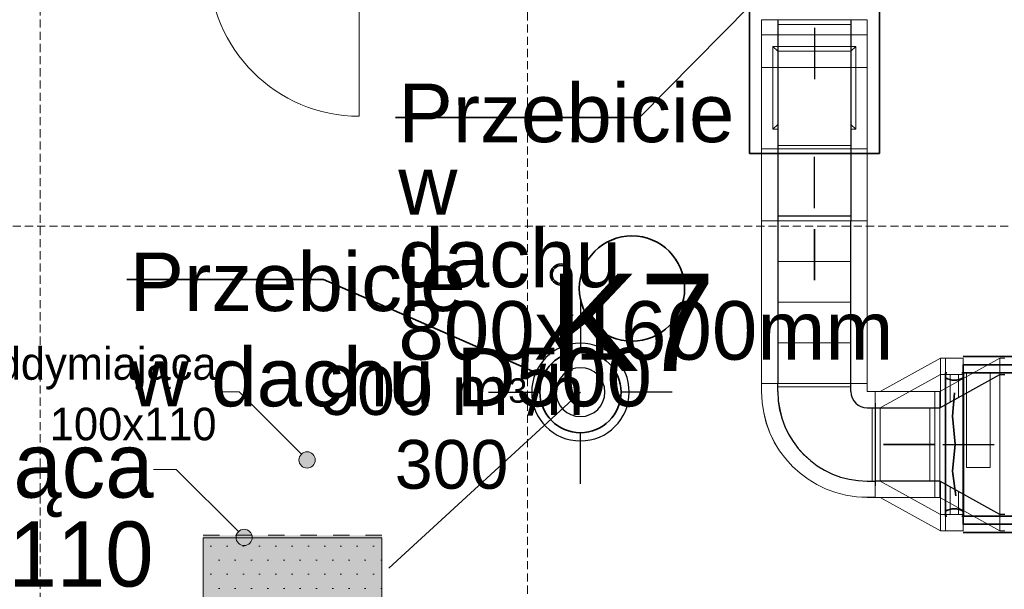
# Model space of a CAD drawing. Header units: millimetres. Extents: x -148444 to 51443, y -4810 to 453290.
# Tile 123 of 256: x 21433 to 27492, y 5744 to 9247. Entities that reach past the tile are written whole.
import ezdxf

# ---------------------------------------------------------------- set-up
doc = ezdxf.new("R2010")
doc.units = ezdxf.units.MM
for name, pattern in [('DASHED', [0.75, 0.5, -0.25]), ('Dashed2cust', [50, 25, -25]), ('JIS_02_0.7', [2, 1, -1]), ('Wipeout_Contour', [1000, 0, -1000])]:
    doc.linetypes.add(name, pattern=pattern)
for name, color, linetype in [('#ks', 8, 'Continuous'), ('#Przebicia', 8, 'Continuous'), ('Drzwi Archicad', 8, 'Continuous'), ('FLUID-N1', 8, 'Continuous'), ('FLUID-N1-150-ARRDU', 8, 'Continuous'), ('FLUID-N1-INS', 8, 'Continuous'), ('FLUID-W1', 8, 'Continuous'), ('FLUID-W1-150-ARRDU', 8, 'Continuous'), ('FLUID-W1-INS', 8, 'Continuous'), ('FLUID-WD3', 8, 'Continuous'), ('FLUID-WD3-150-ARRGR', 8, 'Continuous'), ('IS_Text_Pion_Wodociag', 8, 'Continuous'), ('Konstrukcja - Dach', 8, 'Continuous'), ('Konstrukcja - Siatka mod', 8, 'Continuous'), ('kontury', 8, 'Continuous'), ('Opisy - Etykiety', 8, 'Continuous'), ('z JAN', 8, 'Continuous')]:
    doc.layers.add(name, color=color, linetype=linetype)
doc.styles.add('STYL_AUTOMATYCZNY_1', font='arial.ttf')
doc.styles.add('STYL_AUTOMATYCZNY_5', font='txt')

msp = doc.modelspace()

# ---------------------------------------------------------------- hatches: boundary and pattern name
at = {"linetype": 'Continuous', "lineweight": 0}
msp.add_hatch(color=8, dxfattribs=at).paths.add_polyline_path([(22561.4, 5076.9), (23661.4, 5076.9), (23661.4, 6076.9), (22561.4, 6076.9)])
at = {"layer": 'Opisy - Etykiety', "linetype": 'Continuous', "lineweight": 13}
msp.add_hatch(color=8, dxfattribs=at).paths.add_polyline_path([(23151.4, 6539.8), (23155.2, 6520.7), (23166.1, 6504.5), (23182.3, 6493.6), (23201.4, 6489.8), (23220.5, 6493.6), (23236.8, 6504.5), (23247.6, 6520.7), (23251.4, 6539.8), (23247.6, 6559), (23236.8, 6575.2), (23220.5, 6586), (23201.4, 6589.8), (23182.3, 6586), (23166.1, 6575.2), (23155.2, 6559)])
at = {"layer": 'Opisy - Etykiety', "linetype": 'Continuous', "lineweight": 13, "ltscale": 100}
msp.add_hatch(color=8, dxfattribs=at).paths.add_polyline_path([(22763.9, 6063.4), (22767.7, 6044.3), (22778.5, 6028.1), (22794.7, 6017.2), (22813.9, 6013.4), (22833, 6017.2), (22849.2, 6028.1), (22860.1, 6044.3), (22863.9, 6063.4), (22860.1, 6082.5), (22849.2, 6098.8), (22833, 6109.6), (22813.9, 6113.4), (22794.7, 6109.6), (22778.5, 6098.8), (22767.7, 6082.5)])
at = {"layer": 'z JAN', "linetype": 'Continuous', "lineweight": 15}
h = msp.add_hatch(dxfattribs=at)
h.set_pattern_fill('Tynk_0007', color=8, style=0, pattern_type=2)
h.set_pattern_definition([(0, (-220940.59, 291884.62), (0, 173.20508), [0, -100]), (0, (-220890.59, 291971.22), (0, 173.20508), [0, -100])])
h.paths.add_polyline_path([(22561.4, 6076.9), (22561.4, 5076.9), (23657.7, 5077.7), (23661.3, 6061), (23661.4, 6076.9)])

# ---------------------------------------------------------------- linework, layer by layer
at = {"layer": '#ks', "color": 8, "linetype": 'Continuous', "lineweight": 35, "ltscale": 100}
for radius in [65, 65, 65, 65, 55, 55, 55, 55]:
    msp.add_circle((24763.8, 7680), radius, dxfattribs=at)
at = {"color": 8, "linetype": 'Continuous', "lineweight": 35, "ltscale": 100}
for p, q in [((25922.9, 10024.9), (25922.9, 8424.9)), ((25246, 8645.7), (25924.9, 9331.5)), ((23745.7, 8645.7), (25246, 8645.7)), ((22091.6, 7650.3), (23302, 7650.3)), ((23302, 7650.3), (24654.5, 7057.3)), ((29829, 7125.3), (27239, 7125.3)), ((27239, 7075.3), (27239, 7125.3)), ((27239, 6194.3), (27239, 7075.3)), ((27239, 7045.3), (27241, 7045.3)), ((27241, 6194.3), (27241, 7075.3)), ((29829, 7075.3), (27241, 7075.3)), ((23703.4, 5873.9), (24883.5, 6956.9)), ((27239, 6224.3), (27241, 6224.3)), ((27239, 6194.3), (27239, 6144.3)), ((29829, 6194.3), (27241, 6194.3)), ((29829, 6144.3), (27239, 6144.3))]:
    msp.add_line(p, q, dxfattribs=at)
at = {"color": 8, "linetype": 'Dashed2cust', "lineweight": 35, "ltscale": 100}
for p, q in [((33179, 7175.3), (27239, 7175.3)), ((33179, 6094.3), (27239, 6094.3))]:
    msp.add_line(p, q, dxfattribs=at)
at = {"color": 8, "linetype": 'Continuous', "lineweight": 35, "ltscale": 100, "flags": 128}
for points in [[(25922.9, 8424.9), (26722.9, 8424.9), (26722.9, 10024.9), (25922.9, 10024.9)], [(27238.9, 7125.3), (33911, 7125.3), (33911, 6144.3), (27238.9, 6144.3)]]:
    msp.add_lwpolyline(points, close=True, dxfattribs=at)
for points in [[(27137.6, 6194.3), (27129, 6194.3), (27129, 7075.3), (27137.6, 7075.3)], [(27230.4, 6194.3), (27239, 6194.3), (27239, 7075.3), (27230.4, 7075.3)], [(27186.1, 6951.7), (27172.5, 6809.4), (27189.3, 6636.1), (27173.6, 6471.1), (27192.4, 6318.5)]]:
    msp.add_lwpolyline(points, dxfattribs=at)
at = {"color": 8, "linetype": 'JIS_02_0.7', "lineweight": 13, "ltscale": 100, "flags": 128}
msp.add_lwpolyline([(22561.4, 5076.9), (22561.4, 6076.9), (23661.4, 6076.9), (23661.4, 5076.9)], close=True, dxfattribs=at)
at = {"color": 8, "linetype": 'Continuous', "lineweight": 35, "ltscale": 100}
msp.add_circle((24883.5, 6956.9), 250, dxfattribs=at)
for centre, start_param, end_param in [((27183.9, 7411.7), 5.996277, 6.570093), ((27184.1, 5858), 2.854685, 3.428501)]:
    msp.add_ellipse(centre, major_axis=(0, -381.9), ratio=0.507675, start_param=start_param, end_param=end_param, dxfattribs=at)
at = {"layer": 'Drzwi Archicad', "color": 8, "linetype": 'Continuous', "lineweight": 13, "ltscale": 100}
msp.add_line((23522.5, 9577), (23522.5, 8653), dxfattribs=at)
msp.add_arc((23522.5, 9577), 924, 180, 270, dxfattribs=at)
at = {"layer": 'FLUID-N1', "color": 8, "linetype": 'Continuous', "lineweight": 18, "ltscale": 100}
for p, q in [((26068.2, 9082.9), (26068.2, 8572.9)), ((26578.2, 9082.9), (26068.2, 9082.9)), ((26068.2, 9082.9), (26578.2, 9082.9)), ((26068.2, 8572.9), (26068.2, 9082.9)), ((26578.2, 8572.9), (26578.2, 9082.9)), ((26578.2, 9082.9), (26578.2, 8572.9)), ((26068.2, 8572.9), (26098.2, 8572.9)), ((26098.2, 8572.9), (26068.2, 8572.9)), ((26548.2, 8572.9), (26578.2, 8572.9)), ((26578.2, 8572.9), (26548.2, 8572.9)), ((26098.2, 8472.9), (26548.2, 8472.9)), ((26098.2, 8472.9), (26548.2, 8472.9)), ((26548.2, 8422.8), (26098.2, 8422.8)), ((26548.2, 8039.8), (26098.2, 8039.8)), ((26323.2, 7759.8), (26098.2, 7759.8)), ((26323.2, 7509.8), (26548.2, 7509.8)), ((26323.2, 7259.8), (26098.2, 7259.8)), ((27158.9, 7065.4), (27158.9, 6895.9)), ((27208.9, 7065.4), (27208.9, 6923.6)), ((27238.9, 7040.2), (27238.9, 6940.2)), ((26067.9, 7009.8), (26068.2, 7009.8)), ((26098.2, 6989.8), (26097.9, 6989.8)), ((27128.9, 6979.3), (27128.9, 6879.3)), ((27128.9, 6879.3), (27128.9, 6979.3)), ((27098.9, 6962.7), (27098.9, 6862.7)), ((27098.9, 6862.7), (27098.9, 6962.7)), ((27098.9, 6407.2), (27098.9, 6307.2)), ((27098.9, 6307.2), (27098.9, 6407.2)), ((27128.9, 6390.6), (27128.9, 6290.6)), ((27128.9, 6290.6), (27128.9, 6390.6)), ((27158.9, 6374), (27158.9, 6204.4)), ((27208.9, 6346.3), (27208.9, 6204.4)), ((27238.9, 6329.7), (27238.9, 6229.7))]:
    msp.add_line(p, q, dxfattribs=at)
at = {"layer": 'FLUID-N1', "color": 8, "linetype": 'Continuous', "lineweight": 13, "ltscale": 100}
for p, q in [((26098.2, 9052.9), (26068.2, 9082.9)), ((26068.2, 9082.9), (26098.2, 9052.9)), ((26098.2, 9052.9), (26548.2, 9052.9)), ((26098.2, 9052.9), (26098.2, 8952.9)), ((26578.2, 9082.9), (26548.2, 9052.9)), ((26548.2, 9052.9), (26578.2, 9082.9)), ((26548.2, 9052.9), (26548.2, 8952.9)), ((26098.2, 8502.9), (26098.2, 8952.9)), ((26548.2, 8502.9), (26548.2, 8952.9)), ((26068.2, 8572.9), (26098.2, 8602.9)), ((26068.2, 8572.9), (26098.2, 8602.9)), ((26578.2, 8572.9), (26548.2, 8602.9)), ((26578.2, 8572.9), (26548.2, 8602.9)), ((26098.2, 8502.9), (26098.2, 8472.9)), ((26548.2, 8502.9), (26548.2, 8472.9)), ((26098.2, 8472.9), (26098.2, 8452.9)), ((26098.2, 8452.8), (26098.2, 8009.8)), ((26548.2, 8472.9), (26548.2, 8452.9)), ((26548.2, 8452.8), (26548.2, 8009.8)), ((26098.2, 8009.8), (26098.2, 7009.8)), ((26548.2, 8009.8), (26548.2, 7009.8)), ((27098.9, 7065.4), (26727.9, 6859.9)), ((27128.9, 7065.4), (27098.9, 7065.4)), ((27128.9, 7065.4), (27238.9, 7065.4)), ((26097.9, 6959.8), (26097.9, 7009.8)), ((26647.9, 6409.8), (26648.2, 6409.8)), ((27098.9, 6204.4), (26727.9, 6409.9)), ((27128.9, 6204.4), (27098.9, 6204.4)), ((27128.9, 6204.4), (27238.9, 6204.4))]:
    msp.add_line(p, q, dxfattribs=at)
msp.add_arc((26647.9, 6959.8), 550, 180, 270, dxfattribs=at)
msp.add_arc((26647.9, 6959.8), 550, 180, 270, dxfattribs=at)
at = {"layer": 'FLUID-N1-150-ARRDU', "color": 8, "linetype": 'Continuous', "lineweight": 25, "ltscale": 100, "flags": 128}
for points in [[(26323.2, 8087.8), (26323.2, 8402.8)], [(26323.2, 7644.8), (26323.2, 7959.8)], [(27062.9, 6634.9), (26747.9, 6634.9)]]:
    msp.add_lwpolyline(points, dxfattribs=at)
at = {"layer": 'FLUID-N1-INS', "color": 8, "linetype": 'Continuous', "lineweight": 13, "ltscale": 100}
for p, q in [((25998.2, 9152.9), (25998.2, 8952.9)), ((25998.2, 9152.9), (26648.2, 9152.9)), ((26648.2, 9152.9), (26648.2, 8952.9)), ((25998.2, 8452.9), (25998.2, 8952.9)), ((25998.2, 8952.9), (26648.2, 8952.9)), ((26648.2, 8952.9), (26648.2, 8452.9)), ((26648.2, 8452.9), (25998.2, 8452.9)), ((25998.2, 8452.8), (25998.2, 8009.8)), ((26648.2, 8452.8), (25998.2, 8452.8)), ((26648.2, 8009.8), (26648.2, 8452.8)), ((25998.2, 7009.8), (25998.2, 8009.8)), ((26648.2, 8009.8), (25998.2, 8009.8)), ((25998.2, 8009.8), (26648.2, 8009.8)), ((26648.2, 8009.8), (26648.2, 7009.8)), ((27098.9, 7165.4), (26727.9, 6959.9)), ((27098.9, 7165.4), (27128.9, 7165.4)), ((27098.9, 7165.4), (27098.9, 6962.7)), ((27128.9, 7165.4), (27238.9, 7165.4)), ((27128.9, 7165.4), (27128.9, 6979.3)), ((27128.9, 6979.3), (27128.9, 7165.4)), ((27238.9, 7165.4), (27238.9, 7040.2)), ((25998.2, 7009.8), (25998, 7009.8)), ((25998, 7009.8), (25998, 6959.8)), ((25998.3, 7009.8), (25998.2, 7009.8)), ((26648.2, 7009.8), (26648.1, 7009.8)), ((26697.9, 6959.9), (26697.9, 6959.9)), ((26697.9, 6959.9), (26727.9, 6959.9)), ((26727.9, 6959.9), (26727.9, 6959.9)), ((26647.9, 6309.9), (26697.9, 6309.9)), ((26697.9, 6309.9), (26697.9, 6309.9)), ((27098.9, 6104.4), (26728, 6309.9)), ((27098.9, 6307.2), (27098.9, 6104.4)), ((27128.9, 6290.6), (27128.9, 6104.4)), ((27128.9, 6104.4), (27128.9, 6290.6)), ((27238.9, 6229.7), (27238.9, 6104.4)), ((27128.9, 6104.4), (27098.9, 6104.4)), ((27238.9, 6104.4), (27128.9, 6104.4))]:
    msp.add_line(p, q, dxfattribs=at)
msp.add_arc((26647.9, 6959.8), 649.9, 180, 270, dxfattribs=at)
at = {"layer": 'FLUID-W1', "color": 8, "linetype": 'Continuous', "lineweight": 25, "ltscale": 100}
for p, q in [((26098.2, 9246.9), (26098.2, 8009.9)), ((26098.2, 9246.9), (26098.2, 8009.9)), ((26548.2, 9246.9), (26548.2, 8009.9)), ((26098.2, 8009.9), (26098.2, 7009.9)), ((26548.2, 7009.9), (26548.2, 8009.9)), ((27094, 6859.9), (27465, 7065.4)), ((27465, 7065.4), (27495, 7065.4)), ((26098.2, 6959.9), (26098.2, 7009.9)), ((26548.2, 6959.9), (26548.2, 7009.9)), ((26648.2, 6859.9), (26698.2, 6859.9)), ((26697.9, 6859.9), (27063.9, 6859.9)), ((27064, 6859.9), (27094, 6859.9)), ((26648.2, 6409.9), (26698.2, 6409.9)), ((27063.9, 6409.9), (26697.9, 6409.9)), ((27094, 6409.9), (27064, 6409.9)), ((27465, 6204.4), (27094, 6409.9)), ((27495, 6204.4), (27465, 6204.4))]:
    msp.add_line(p, q, dxfattribs=at)
at = {"layer": 'FLUID-W1', "color": 8, "linetype": 'Continuous', "lineweight": 18, "ltscale": 100}
for p, q in [((26548.2, 9216.9), (26098.2, 9216.9)), ((26548.2, 8039.9), (26098.2, 8039.9)), ((26578.2, 8009.9), (26323.2, 8009.9)), ((26578.2, 8009.9), (26578.2, 8009.9)), ((26323.2, 7759.9), (26548.2, 7759.9)), ((26323.2, 7509.9), (26098.2, 7509.9)), ((26323.2, 7259.9), (26548.2, 7259.9)), ((26548.2, 6989.9), (26098.2, 6989.9)), ((26678.2, 6859.9), (26678.2, 6409.9)), ((26698.2, 6889.9), (26698.2, 6379.9)), ((26727.9, 6859.9), (26727.9, 6409.9)), ((27033.9, 6859.9), (27033.9, 6409.9))]:
    msp.add_line(p, q, dxfattribs=at)
at = {"layer": 'FLUID-W1', "color": 8, "linetype": 'Continuous', "lineweight": 25, "ltscale": 100}
for radius in [550, 550, 100, 100]:
    msp.add_arc((26648.2, 6959.9), radius, 180, 270, dxfattribs=at)
at = {"layer": 'FLUID-W1-150-ARRDU', "color": 8, "linetype": 'Continuous', "lineweight": 25, "ltscale": 100, "flags": 128}
for points in [[(26323.2, 9196.9), (26323.2, 8881.9)], [(26323.2, 7959.9), (26323.2, 7644.9)], [(26747.9, 6634.9), (27062.9, 6634.9)], [(27114, 6634.9), (27429, 6634.9)]]:
    msp.add_lwpolyline(points, dxfattribs=at)
at = {"layer": 'FLUID-W1-INS', "color": 8, "linetype": 'Continuous', "lineweight": 13, "ltscale": 100}
for p, q in [((25998.2, 9246.9), (25998.2, 8009.9)), ((26648.2, 9246.9), (25998.2, 9246.9)), ((26648.2, 8009.9), (26648.2, 9246.9)), ((25998.2, 8452.8), (25998.2, 8452.9)), ((25998.2, 8009.9), (25998.2, 8109.9)), ((26648.2, 8009.9), (25998.2, 8009.9)), ((25998.2, 7009.9), (25998.2, 8009.9)), ((25998.2, 8009.9), (26323.2, 8009.9)), ((25998.2, 8009.9), (25998.2, 8009.9)), ((26648.2, 8009.9), (26648.2, 7009.9)), ((26648.2, 8009.9), (26648.2, 8009.9)), ((27094, 6959.9), (27465, 7165.4)), ((27495, 7165.4), (27465, 7165.4)), ((27465, 7165.4), (27465, 6104.4)), ((26648.2, 7009.9), (25998.2, 7009.9)), ((26648.1, 7009.9), (25998.3, 7009.9)), ((25998.3, 7009.9), (25998.3, 6959.9)), ((26648.1, 6959.9), (26648.1, 7009.9)), ((26697.9, 6959.8), (26648.2, 6959.8)), ((27063.9, 6959.9), (26697.9, 6959.9)), ((26697.9, 6959.9), (26697.9, 6309.9)), ((27063.9, 6309.9), (27063.9, 6959.9)), ((27064, 6959.9), (27064, 6309.9)), ((27094, 6959.9), (27064, 6959.9)), ((27094, 6309.9), (27094, 6959.9)), ((26648.2, 6310), (26697.9, 6310)), ((26697.9, 6309.9), (27063.9, 6309.9)), ((27064, 6309.9), (27094, 6309.9)), ((27465, 6104.4), (27094, 6309.9)), ((27465, 6104.4), (27495, 6104.4))]:
    msp.add_line(p, q, dxfattribs=at)
for radius in [649.9, 0.1]:
    msp.add_arc((26648.2, 6959.9), radius, 180, 270, dxfattribs=at)
at = {"layer": 'FLUID-WD3', "color": 8, "linetype": 'Continuous', "lineweight": 25, "ltscale": 100}
for radius, start, end in [(300, 90, 270), (300, 90, 270), (300, 270, 90), (300, 270, 90), (150, 90, 270), (150, 270, 90)]:
    msp.add_arc((24883.5, 6956.9), radius, start, end, dxfattribs=at)
at = {"layer": 'FLUID-WD3', "color": 8, "linetype": 'Continuous', "lineweight": 18, "ltscale": 100}
for start, end in [(90, 270), (90, 270), (270, 90), (270, 90)]:
    msp.add_arc((24883.5, 6956.9), 150, start, end, dxfattribs=at)
at = {"layer": 'FLUID-WD3-150-ARRGR', "color": 8, "linetype": 'Continuous', "lineweight": 25, "ltscale": 100, "flags": 128}
for points in [[(24883.5, 7521.9), (24883.5, 7206.9)], [(24318.5, 6956.9), (24633.5, 6956.9)], [(25448.5, 6956.9), (25133.5, 6956.9)], [(24883.5, 6391.9), (24883.5, 6706.9)]]:
    msp.add_lwpolyline(points, dxfattribs=at)
at = {"layer": 'IS_Text_Pion_Wodociag', "color": 8, "linetype": 'Continuous', "lineweight": 35, "ltscale": 100}
msp.add_circle((25200.5, 7593.7), 324, dxfattribs=at)
msp.add_circle((25200.5, 7593.7), 324, dxfattribs=at)
at = {"layer": 'Konstrukcja - Dach', "color": 8, "linetype": 'Continuous', "lineweight": 13, "ltscale": 100, "flags": 128}
for points in [[(22561.4, 6061), (22561.4, 5080.8)], [(23661.3, 6061), (22561.4, 6061)], [(22561.4, 6061), (22561.4, 5076.9)], [(23661.3, 6061), (22561.4, 6061)], [(23661.3, 5080.8), (23661.3, 6061)], [(23661.3, 5076.9), (23661.3, 6061)]]:
    msp.add_lwpolyline(points, dxfattribs=at)
at = {"layer": 'Konstrukcja - Siatka mod', "color": 8, "linetype": 'DASHED', "lineweight": 13, "ltscale": 100}
for p, q in [((21558, 1698), (21558, 18662.8)), ((24558, 18667.5), (24558, 1698)), ((7290.5, 7976.9), (36735, 7976.9))]:
    msp.add_line(p, q, dxfattribs=at)
at = {"layer": 'kontury', "color": 8, "linetype": 'Continuous', "lineweight": 13, "ltscale": 100, "flags": 128}
msp.add_lwpolyline([(27258, 7075.3), (27404.3, 7075.3), (27404.3, 6494.3), (27258, 6494.3)], close=True, dxfattribs=at)
at = {"layer": 'Opisy - Etykiety', "color": 8, "linetype": 'Continuous', "lineweight": 13, "ltscale": 100}
for p, q in [((22783.5, 6957.8), (22644.1, 6957.8)), ((23166.1, 6575.2), (22783.5, 6957.8)), ((22395.9, 6481.4), (22256.5, 6481.4)), ((22778.5, 6098.8), (22395.9, 6481.4))]:
    msp.add_line(p, q, dxfattribs=at)
for centre in [(23201.4, 6539.8), (22813.9, 6063.4)]:
    msp.add_circle(centre, 50, dxfattribs=at)
at = {"layer": 'z JAN', "color": 8, "linetype": 'Wipeout_Contour', "lineweight": 13, "ltscale": 100, "flags": 128}
msp.add_lwpolyline([(22561.4, 6076.9), (23661.4, 6076.9), (23661.3, 6061), (23657.7, 5077.7), (22561.4, 5076.9)], close=True, dxfattribs=at)

# ---------------------------------------------------------------- texts
at = {"layer": '#Przebicia', "color": 8, "linetype": 'Continuous', "lineweight": 35, "insert": (23762.9, 8853.7), "char_height": 360, "width": 1699.909, "attachment_point": 1, "line_spacing_factor": 0.742899, "style": 'STYL_AUTOMATYCZNY_1'}
msp.add_mtext('\\A1;{\\pql;\\fArial|b0|i0|c238|p0;\\W1.000000;Przebicie \\P\\pql;\\fArial|b0|i0|c238|p0;\\W1.000000;w dachu \\fArial|b0|i0|c238|p0;\\W1.000000;800x1600mm\\P\\pql;\\fArial|b0|i0|c238|p0;\\W1.000000; }', dxfattribs=at)
at = {"layer": '#Przebicia', "color": 8, "linetype": 'Continuous', "lineweight": 35, "insert": (22108.8, 7815.3), "char_height": 360, "attachment_point": 1, "line_spacing_factor": 0.976612, "style": 'STYL_AUTOMATYCZNY_1'}
msp.add_mtext('\\A1;{\\pql;\\fArial|b0|i0|c238|p0;\\W1.000000;Przebicie \\P\\pql;\\fArial|b0|i0|c238|p0;\\W1.000000;w dachu D500\\P\\pql;\\fArial|b0|i0|c238|p0;\\W1.000000; }', dxfattribs=at)
at = {"layer": 'FLUID-WD3-150-ARRGR', "color": 8, "linetype": 'Continuous', "lineweight": 35, "insert": (24090.6, 6737.6), "char_height": 300, "attachment_point": 5, "line_spacing_factor": 0.907786, "style": 'STYL_AUTOMATYCZNY_1'}
msp.add_mtext('\\A1;{\\pqc;\\fArial|b0|i0|c238|p0;\\W1.000000;900 m\\fArial|b0|i0|c238|p0;\\H0.500000x;\\W1.000000;3\\fArial|b0|i0|c238|p0;\\H2.000000x;\\W1.000000;/h\\P\\pqc;\\fArial|b0|i0|c238|p0;\\W1.000000;300}', dxfattribs=at)
at = {"layer": 'IS_Text_Pion_Wodociag', "color": 8, "linetype": 'Continuous', "lineweight": 35, "insert": (25200.5, 7085.8), "char_height": 600, "attachment_point": 8, "style": 'STYL_AUTOMATYCZNY_1'}
msp.add_mtext('\\A1;{\\pqc;\\fArial|b0|i0|c238|p0;\\W1.000000;K7}', dxfattribs=at)
at = {"layer": 'Opisy - Etykiety', "color": 8, "linetype": 'Continuous', "lineweight": 13, "attachment_point": 6, "style": 'STYL_AUTOMATYCZNY_5'}
for s, insert, char_height, line_spacing_factor in [('\\A1;{\\pqr;\\fGeneva|b0|i0|c0|p0;\\W1.000000;Klapa oddymiająca\\P\\pqr;\\fGeneva|b0|i0|c0|p0;\\W1.000000;100x1\\fGeneva|b0|i0|c0|p0;\\W1.000000;1\\fGeneva|b0|i0|c0|p0;\\W1.000000;0}', (22644.1, 6945.4), 200.0066, 1.116141), ('\\A1;{\\pqr;\\fGeneva|b0|i0|c0|p0;\\W1.000000;Klapa oddymiająca\\P\\pqr;\\fGeneva|b0|i0|c0|p0;\\W1.000000;100x110}', (22256.5, 6231.8), 400.013, 0.81961)]:
    msp.add_mtext(s, dxfattribs=dict(at, insert=insert, char_height=char_height, line_spacing_factor=line_spacing_factor))

doc.saveas('drawing.dxf')
